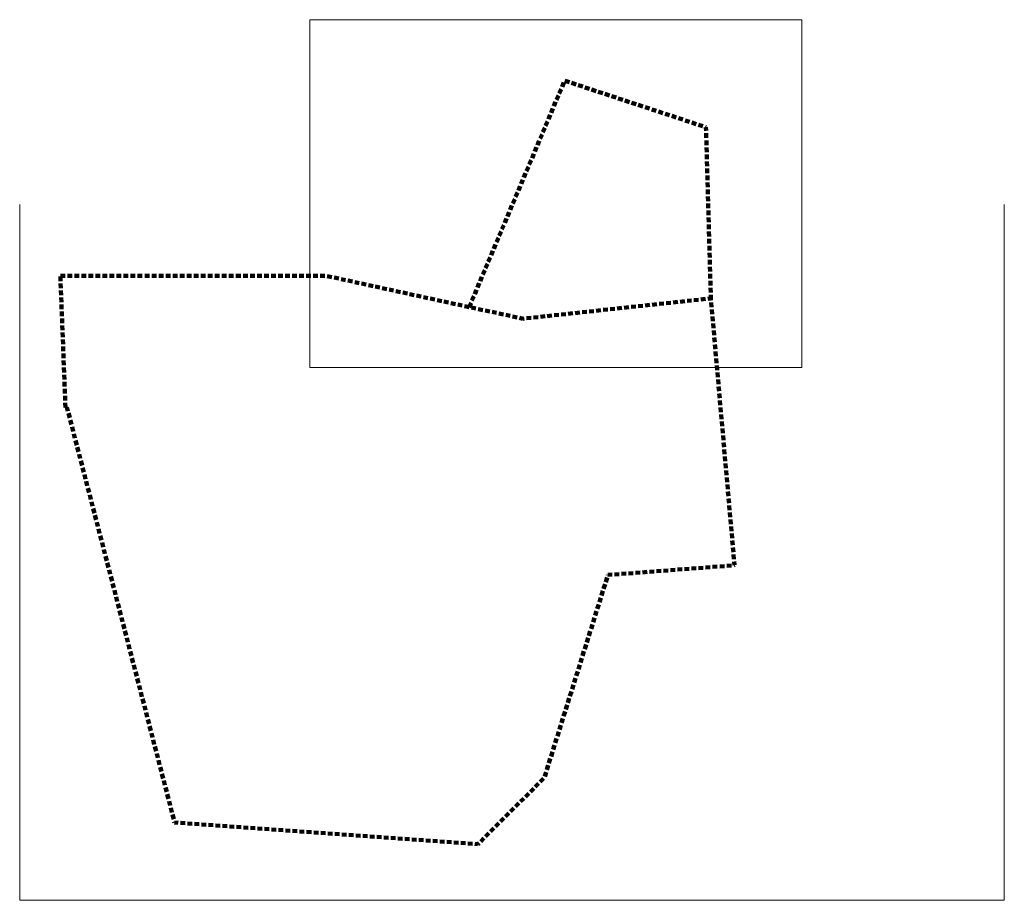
# Model space of a CAD drawing. Header units: centimetres. Extents: x -29333 to 403204, y -464147 to 16641.
# Tile 134 of 134: x 122577 to 164628, y -20950 to 16641. Entities that reach past the tile are written whole.
import ezdxf
from ezdxf.xclip import XClip

# ---------------------------------------------------------------- set-up
doc = ezdxf.new("R2010")
doc.units = ezdxf.units.CM
doc.header["$MEASUREMENT"] = 0
doc.header["$XCLIPFRAME"] = 0
doc.linetypes.add('Przerywana BARDZO długa', pattern=[300, 200, -100])
for name, color, linetype in [('MAPA MDCP', 7, 'Continuous'), ('Mlawa_628_1_mdcp_podpisana_12_0', 7, 'Continuous'), ('Mława_627_2_powiekszenie_zakresu_16_0', 7, 'Continuous'), ('PZT NOWE', 7, 'Continuous'), ('PZT NOWE PAB', 7, 'Continuous')]:
    doc.layers.add(name, color=color, linetype=linetype)
picture_1 = doc.add_image_def('image2.tif', size_in_pixel=(6209, 4386))
picture_2 = doc.add_image_def('image3.tif', size_in_pixel=(6204, 4386))

# ---------------------------------------------------------------- blocks, each defined once
blk = doc.blocks.new('Rysunek_3_12', base_point=(143602.6370602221, -6097.961524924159))
at = {"layer": 'Mlawa_628_1_mdcp_podpisana_12_0', "color": 7, "lineweight": 13}
image = blk.add_image(picture_1, insert=(122577.0815046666, -20949.90596936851), size_in_units=(42051.11111111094, 29703.88888888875), dxfattribs=at)
image.set_boundary_path([(-0.5, -0.5), (6208.5, 4385.5)])
blk = doc.blocks.new('Rysunek_7_16', base_point=(145478.7910303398, 9215.135904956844))
at = {"layer": 'Mława_627_2_powiekszenie_zakresu_16_0', "color": 7, "lineweight": 13}
image = blk.add_image(picture_2, insert=(134974.8326970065, 1789.163682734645), size_in_units=(21007.916666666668, 14851.944444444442), dxfattribs=at)
image.set_boundary_path([(-0.5, -0.5), (6203.5, 4385.5)])

msp = doc.modelspace()

# ---------------------------------------------------------------- linework, layer by layer
at = {"layer": 'PZT NOWE', "color": 124, "linetype": 'Przerywana BARDZO długa', "lineweight": 200, "flags": 128}
msp.add_lwpolyline([(124314.5709522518, 5705.916576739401), (135669.5709522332, 5705.916576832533), (144059.5709519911, 3877.916576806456), (152094.5709522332, 4744.916576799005), (153106.5709522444, -6650.083423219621), (147700.5709520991, -7063.083423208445), (144982.5709523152, -15719.08342316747), (142146.5709521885, -18554.08342331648), (129191.7001432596, -17626.48042878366), (124592.5709520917, 107.9165766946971), (124533.5709521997, 48.9165767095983)], close=True, dxfattribs=at)
at = {"layer": 'PZT NOWE PAB', "color": 124, "linetype": 'Przerywana BARDZO długa', "lineweight": 200, "flags": 128}
msp.add_lwpolyline([(141775.570952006, 4375.916576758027), (145850.5709519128, 14037.9165767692), (151887.5709521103, 12048.91657680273), (152094.5709522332, 4744.916576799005)], dxfattribs=at)

# ---------------------------------------------------------------- block references
at = {"layer": 'MAPA MDCP', "color": 151, "linetype": 'Continuous', "lineweight": 13, "true_color": 0x80c2ff}
ref = msp.add_blockref('Rysunek_7_16', (145478.7910303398, 9215.135904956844), dxfattribs=at)
XClip(ref).set_block_clipping_path([(134974.8326970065, 1789.163682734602), (155982.7493636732, 16641.10812717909)])
ref = msp.add_blockref('Rysunek_3_12', (143602.6370602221, -6097.961524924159), dxfattribs=at)
XClip(ref).set_block_clipping_path([(122577.0815046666, -20949.90596936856), (164628.1926157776, 8753.982919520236)])

doc.saveas('drawing.dxf')
